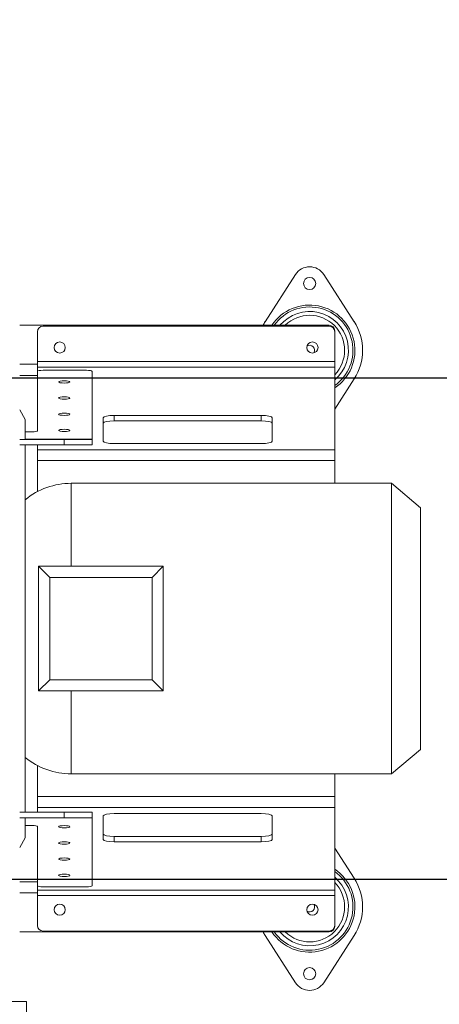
# Model space of a CAD drawing. Header units: millimetres. Extents: x -374129 to 1163271, y -112652 to 695637.
# Tile 87 of 256: x 35423 to 35800, y -32827 to -31942. Entities that reach past the tile are written whole.
import ezdxf
from ezdxf import colors
from ezdxf.entities.mleader import LeaderData, LeaderLine
from ezdxf.math import Vec2, Vec3

# ---------------------------------------------------------------- set-up
doc = ezdxf.new("R2010")
doc.units = ezdxf.units.MM
doc.layers.add('KRT_opisy', color=146, linetype='Continuous')
doc.layers.add('KRT_technologia', color=30, linetype='Continuous')
doc.styles.add('WYMIAR', font='romans.shx', dxfattribs={"width": 0.8})

# ---------------------------------------------------------------- blocks, each defined once
blk = doc.blocks.new('sys napowietrzania')
at = {"layer": 'KRT_technologia', "lineweight": 13}
for p, q in [((36691.29, -83.64, -3070), (36663.97, -126.04, -3070)), ((36743.83, -126.04, -3070), (36716.51, -83.64, -3070)), ((36721.4, -129.26, -3070), (36443.4, -129.26, -3070)), ((36721.4, -130.04, -3070), (36464.4, -130.04, -3070)), ((36681.4, -130.04, -3070), (36681.4, -129.26, -3070)), ((36691.4, -130.04, -3070), (36691.4, -129.26, -3070)), ((36459.4, -135.04, -3070), (36459.4, -223.98, -3070)), ((36726.4, -134.26, -3070), (36726.4, -271.26, -3070)), ((36459.4, -164.26, -3070), (36443.4, -164.26, -3070)), ((36726.4, -161.94, -3070), (36459.4, -161.94, -3070)), ((36726.4, -166.83, -3070), (36459.4, -166.83, -3070)), ((36443.4, -174.26, -3070), (36459.4, -174.26, -3070)), ((36503.4, -169.71, -3070), (36464.4, -169.71, -3070)), ((36508.4, -236.76, -3070), (36508.4, -170.75, -3070)), ((36726.4, -204.54, -3070), (36743.83, -177.49, -3070)), ((36448.4, -213.86, -3070), (36443.4, -205.2, -3070)), ((36528.4, -215.11, -3070), (36528.4, -210.22, -3070)), ((36660.3, -210.22, -3070), (36528.4, -210.22, -3070)), ((36660.3, -215.11, -3070), (36660.3, -210.22, -3070)), ((36448.4, -213.86, -3070), (36448.4, -231.76, -3070)), ((36518.4, -212.3, -3070), (36518.4, -233.51, -3070)), ((36528.4, -215.11, -3070), (36660.3, -215.11, -3070)), ((36670.3, -233.51, -3070), (36670.3, -212.3, -3070)), ((36454.4, -225.02, -3070), (36448.4, -225.02, -3070)), ((36443.4, -231.76, -3070), (36508.4, -231.76, -3070)), ((36443.4, -236.76, -3070), (36508.4, -236.76, -3070)), ((36448.4, -231.63, -3070), (36508.4, -231.63, -3070)), ((36448.4, -236.76, -3070), (36448.4, -566.76, -3070)), ((36459.4, -236.76, -3070), (36459.4, -278.7, -3070)), ((36483.4, -236.76, -3070), (36483.4, -231.76, -3070)), ((36528.4, -235.59, -3070), (36660.3, -235.59, -3070)), ((36459.4, -241.04, -3070), (36726.4, -241.04, -3070)), ((36459.4, -250.82, -3070), (36726.4, -250.82, -3070)), ((36489.65, -345.76, -3070), (36489.65, -271.26, -3070)), ((36489.65, -271.26, -3070), (36777.3, -271.26, -3070)), ((36777.3, -271.26, -3070), (36777.3, -532.26, -3070)), ((36803.4, -293.16, -3070), (36777.3, -271.26, -3070)), ((36803.4, -293.16, -3070), (36803.4, -510.36, -3070)), ((36460.4, -457.76, -3070), (36460.4, -345.76, -3070)), ((36460.4, -345.76, -3070), (36470.4, -355.76, -3070)), ((36572.4, -345.76, -3070), (36460.4, -345.76, -3070)), ((36562.4, -355.76, -3070), (36572.4, -345.76, -3070)), ((36572.4, -345.76, -3070), (36572.4, -457.76, -3070)), ((36470.4, -355.76, -3070), (36470.4, -447.76, -3070)), ((36562.4, -355.76, -3070), (36470.4, -355.76, -3070)), ((36562.4, -447.76, -3070), (36562.4, -355.76, -3070)), ((36470.4, -447.76, -3070), (36460.4, -457.76, -3070)), ((36562.4, -447.76, -3070), (36470.4, -447.76, -3070)), ((36572.4, -457.76, -3070), (36562.4, -447.76, -3070)), ((36572.4, -457.76, -3070), (36460.4, -457.76, -3070)), ((36489.65, -532.26, -3070), (36489.65, -457.76, -3070)), ((36803.4, -510.36, -3070), (36777.3, -532.26, -3070)), ((36459.4, -566.76, -3070), (36459.4, -524.83, -3070)), ((36489.65, -532.26, -3070), (36777.3, -532.26, -3070)), ((36726.4, -669.26, -3070), (36726.4, -532.26, -3070)), ((36459.4, -552.71, -3070), (36726.4, -552.71, -3070)), ((36459.4, -562.49, -3070), (36726.4, -562.49, -3070)), ((36443.4, -566.76, -3070), (36508.4, -566.76, -3070)), ((36508.4, -571.76, -3070), (36443.4, -571.76, -3070)), ((36448.4, -571.76, -3070), (36448.4, -589.66, -3070)), ((36508.4, -571.87, -3070), (36448.4, -571.87, -3070)), ((36483.4, -571.76, -3070), (36483.4, -566.76, -3070)), ((36508.4, -632.78, -3070), (36508.4, -566.76, -3070)), ((36518.4, -591.23, -3070), (36518.4, -570.02, -3070)), ((36528.4, -567.94, -3070), (36660.3, -567.94, -3070)), ((36670.3, -570.02, -3070), (36670.3, -591.23, -3070)), ((36448.4, -578.51, -3070), (36454.4, -578.51, -3070)), ((36459.4, -668.49, -3070), (36459.4, -579.55, -3070)), ((36443.4, -598.32, -3070), (36448.4, -589.66, -3070)), ((36528.4, -588.42, -3070), (36660.3, -588.42, -3070)), ((36528.4, -588.42, -3070), (36528.4, -593.31, -3070)), ((36660.3, -588.42, -3070), (36660.3, -593.31, -3070)), ((36660.3, -593.31, -3070), (36528.4, -593.31, -3070)), ((36743.83, -626.04, -3070), (36726.4, -598.99, -3070)), ((36459.4, -629.26, -3070), (36443.4, -629.26, -3070)), ((36726.4, -636.7, -3070), (36459.4, -636.7, -3070)), ((36464.4, -633.81, -3070), (36503.4, -633.81, -3070)), ((36443.4, -639.26, -3070), (36459.4, -639.26, -3070)), ((36726.4, -641.59, -3070), (36459.4, -641.59, -3070)), ((36443.4, -674.26, -3070), (36721.4, -674.26, -3070)), ((36721.4, -673.49, -3070), (36464.4, -673.49, -3070)), ((36663.97, -677.49, -3070), (36691.29, -719.89, -3070)), ((36681.4, -674.26, -3070), (36681.4, -673.49, -3070)), ((36691.4, -674.26, -3070), (36691.4, -673.49, -3070)), ((36716.51, -719.89, -3070), (36743.83, -677.49, -3070)), ((36449.4, -736.76, -3070), (36275.4, -736.76, -3070)), ((36449.4, -736.76, -3070), (36449.4, -746.76, -3070))]:
    blk.add_line(p, q, dxfattribs=at)
at = {"layer": 'KRT_technologia', "linetype": 'ByBlock', "lineweight": -2, "extrusion": (-1.22465e-16, -2.46519e-32, -1)}
for p, q in [((41937.69, -176.76, 904.27), (36431.69, -176.76, 904.27)), ((36431.69, -626.76, 904.27), (41937.69, -626.76, 904.27))]:
    blk.add_line(p, q, dxfattribs=at)
at = {"layer": 'KRT_technologia', "lineweight": 13}
for centre, radius in [((36703.9, -91.76, -3070), 5.5), ((36479.4, -149.26, -3070), 5), ((36706.4, -149.26, -3070), 5), ((36479.4, -654.26, -3070), 5), ((36706.4, -654.26, -3070), 5), ((36703.9, -711.76, -3070), 5.5)]:
    blk.add_circle(centre, radius, dxfattribs=at)
for centre, radius, start, end in [((36703.9, -91.76, -3070), 15, 32.79717, 147.20283), ((36703.9, -151.76, -3070), 40.65, 303.60344, 146.39656), ((36703.9, -151.76, -3070), 38.92, 305.31488, 144.68512), ((36703.9, -151.76, -3070), 34.88, 310.16917, 139.83083), ((36703.9, -151.76, -3070), 31.42, 315.73921, 134.26079), ((36464.4, -135.04, -3070), 5, 90, 180), ((36703.9, -151.76, -3070), 47.5, 147.20283, 151.72629), ((36721.4, -134.26, -3070), 5, 0, 90), ((36721.4, -135.04, -3070), 5, 0, 90), ((36703.9, -151.76, -3070), 47.5, 327.20283, 32.79717), ((36703.9, -151.76, -3070), 4.5, 329.09669, 120.90331), ((36489.65, -336.51, -3070), 65.25, 90, 129.21143), ((36489.65, -467.01, -3070), 65.25, 230.78857, 270), ((36703.9, -651.76, -3070), 40.65, 213.60344, 56.39656), ((36703.9, -651.76, -3070), 38.92, 215.31488, 54.68512), ((36703.9, -651.76, -3070), 34.88, 220.16917, 49.83083), ((36703.9, -651.76, -3070), 47.5, 327.20283, 32.79717), ((36703.9, -651.76, -3070), 31.42, 225.73921, 44.26079), ((36703.9, -651.76, -3070), 4.5, 239.09669, 30.90331), ((36464.4, -668.49, -3070), 5, 180, 270), ((36721.4, -668.49, -3070), 5, 270, 0), ((36721.4, -669.26, -3070), 5, 270, 0), ((36703.9, -651.76, -3070), 47.5, 208.27371, 212.79717), ((36703.9, -711.76, -3070), 15, 212.79717, 327.20283)]:
    blk.add_arc(centre, radius, start, end, dxfattribs=at)
at = {"layer": 'KRT_technologia', "lineweight": 13, "extrusion": (0, 0, -1)}
for centre, major_axis, start_param, end_param in [((36464.4, -170.75, -3070), (-5, 0), 0, 1.570796), ((36503.4, -170.75, -3070), (5, 0), 4.712389, 6.283185), ((36528.4, -212.3, -3070), (-10, 0), 0, 1.570796), ((36660.3, -212.3, -3070), (10, 0), 4.712389, 6.283185), ((36528.4, -217.19, -3070), (-10, 0), 0, 1.570796), ((36660.3, -217.19, -3070), (10, 0), 4.712389, 6.283185), ((36454.4, -223.98, -3070), (5, 0), 0, 1.570796), ((36528.4, -233.51, -3070), (-10, 0), 4.712389, 6.283185), ((36660.3, -233.51, -3070), (10, 0), 0, 1.570796), ((36528.4, -570.02, -3070), (-10, 0), 0, 1.570796), ((36660.3, -570.02, -3070), (10, 0), 4.712389, 6.283185), ((36454.4, -579.55, -3070), (5, 0), 4.712389, 6.283185), ((36528.4, -586.34, -3070), (-10, 0), 4.712389, 6.283185), ((36528.4, -591.23, -3070), (-10, 0), 4.712389, 6.283185), ((36660.3, -586.34, -3070), (10, 0), 0, 1.570796), ((36660.3, -591.23, -3070), (10, 0), 0, 1.570796), ((36464.4, -632.78, -3070), (-5, 0), 4.712389, 6.283185), ((36503.4, -632.78, -3070), (5, 0), 0, 1.570796)]:
    blk.add_ellipse(centre, major_axis=major_axis, ratio=0.207912, start_param=start_param, end_param=end_param, dxfattribs=at)
for centre in [(36483.4, -180.11, -3070), (36483.4, -194.66, -3070), (36483.4, -209.22, -3070), (36483.4, -223.77, -3070), (36483.4, -579.76, -3070), (36483.4, -594.31, -3070), (36483.4, -608.87, -3070), (36483.4, -623.42, -3070)]:
    blk.add_ellipse(centre, major_axis=(5, 0), ratio=0.207912, dxfattribs=at)

msp = doc.modelspace()

# ---------------------------------------------------------------- block references
msp.add_blockref('sys napowietrzania', (-1019.98, -32087.66, 3070))

# ---------------------------------------------------------------- next in the draw order: leaders
at = {"layer": 'KRT_opisy', "color": 1}
ml = msp.add_multileader_mtext('Standard', dxfattribs=at)
ml.set_content('\\C54;SZAFA AKPIA -DOKŁADNE WYMIARY W TRAKCIE DOBORU I ROZMIESZCZENIA ELEMENTÓW AUTOMATYKI PO UWZGLĘDNIENIU RZECZYWISTYCH POTRZEB MONTAŻOWYCH', style='WYMIAR')
ml.set_leader_properties(color=1)
ml.build(insert=Vec2(0, 0))
ml.multileader.update_dxf_attribs({"text_right_attachment_type": 6, "dogleg_length": 0.36, "arrow_head_size": 200, "scale": 100})
ctx = ml.context
ctx.base_point, ctx.scale, ctx.char_height, ctx.arrow_head_size, ctx.landing_gap_size, ctx.plane_origin = Vec3(32699.33, -27661.99), 100, 200, 200, 9, Vec3(4731.61, -111551.57)
ctx.right_attachment = 6
notes = []
notes.append((ctx, [(0, (1, 1, 0), (32663.33, -27661.99), (1, 0), 36, [(1, [(31840, -32770.64)], 0, [])])]))
ctx.mtext.insert, ctx.mtext.width, ctx.mtext.defined_height, ctx.mtext.flow_direction = Vec3(32708.33, -27561.99), 5517.2638, 1534.23, 5
ctx.mtext.has_bg_fill, ctx.mtext.bg_color, ctx.mtext.bg_scale_factor, ctx.mtext.bg_transparency, ctx.mtext.use_window_bg_color = 1, -1027028792, 1.5, 0, 1
for ctx, leaders in notes:
    for number, flags, end, landing, length, lines in leaders:
        leader = LeaderData()
        leader.index, (leader.has_last_leader_line, leader.has_dogleg_vector, leader.attachment_direction) = number, flags
        leader.last_leader_point, leader.dogleg_vector, leader.dogleg_length = Vec3(end), Vec3(landing), length
        for number, points, colour, breaks in lines:
            line = LeaderLine()
            line.index, line.vertices, line.color, line.breaks = number, Vec3.list(points), colors.encode_raw_color(colour), breaks
            leader.lines.append(line)
        ctx.leaders.append(leader)

doc.saveas('drawing.dxf')
